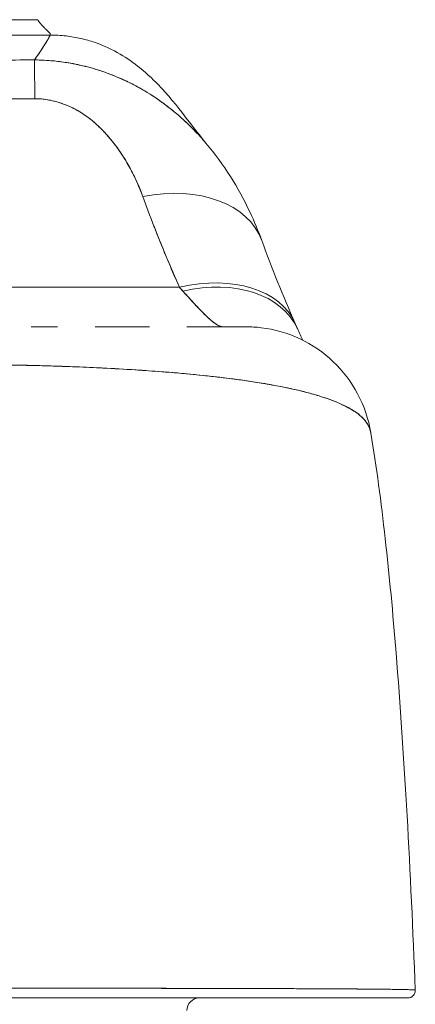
# Model space of a CAD drawing. Header units: inches. Extents: x 10 to 331, y 10 to 212.
# Tile 56 of 145: x 35.38 to 35.995, y 202.32 to 203.851. Entities that reach past the tile are written whole.
import ezdxf

# ---------------------------------------------------------------- set-up
doc = ezdxf.new("R2010")
doc.units = ezdxf.units.IN
doc.header["$LTSCALE"] = 20
doc.header["$MEASUREMENT"] = 0
doc.layers.add('Visible (ANSI)', color=7, linetype='Continuous', lineweight=5)

msp = doc.modelspace()

# ---------------------------------------------------------------- linework, layer by layer
at = {"layer": 'Visible (ANSI)'}
for p, q in [((35.4075, 203.8508), (34.8563, 203.8508)), ((34.8563, 203.8508), (35.4075, 203.8508)), ((35.4272, 203.8269), (34.8366, 203.8269)), ((34.8366, 203.8269), (35.4272, 203.8269)), ((35.5256, 203.6595), (35.5256, 203.6596)), ((35.6283, 203.4348), (34.6355, 203.4348)), ((34.6355, 203.4348), (35.6283, 203.4348))]:
    msp.add_line(p, q, dxfattribs=at)
for centre, radius, start, end in [((35.9835, 202.342), 0.0118, 270, 2.2758), ((35.9835, 202.342), 0.0118, 270, 2.2758), ((35.6595, 202.3105), 0.0197, 90, 180)]:
    msp.add_arc(centre, radius, start, end, dxfattribs=at)
for centre, major_axis, ratio, start_param, end_param in [((35.4032, 203.5924), (-0.0006, 0.1968), 0.002924, 5.472147, 6.180012), ((35.4032, 203.5924), (-0.0006, 0.1968), 0.002924, 5.472147, 6.180012), ((35.4074, 202.8), (0, 1.0507), 0.000017, 5.936175, 5.936176), ((35.5713, 203.4406), (0.1852, 0.0668), 0.666321, 0.000002, 1.334818), ((35.5713, 203.4406), (0.1852, 0.0668), 0.666321, 0.000002, 1.334818), ((35.6283, 203.2992), (0.1801, 0.0795), 0.655934, 6.283185, 7.571964), ((35.6283, 203.2992), (0.1801, 0.0795), 0.655934, 6.283185, 7.571962), ((35.6336, 203.2875), (0.1785, 0.0831), 0.683666, 0.000002, 1.262582), ((35.6336, 203.2875), (0.1785, 0.0831), 0.683666, 0.000002, 1.262582), ((35.6638, 203.639), (-0.0883, 0.2612), 0.477956, 2.291992, 2.3277), ((35.6639, 203.639), (-0.0881, 0.2613), 0.478434, 2.292259, 2.327972), ((35.6964, 203.1767), (0, 0.1968), 0.993149, 6.280664, 6.283187), ((35.6283, 203.2992), (0.1801, 0.0795), 0.655934, 6.248794, 6.248808), ((35.6964, 203.1767), (0, 0.1968), 0.993149, 5.12196, 5.122143), ((35.7302, 203.1767), (0, -0.1969), 0.99821, 1.796772, 1.797268)]:
    msp.add_ellipse(centre, major_axis=major_axis, ratio=ratio, start_param=start_param, end_param=end_param, dxfattribs=at)
for points, knots in [([(35.4075, 203.8508), (35.4075, 203.8508), (35.4078, 203.8503), (35.4084, 203.8495), (35.409, 203.8487), (35.4098, 203.8476), (35.4108, 203.8464), (35.4118, 203.8451), (35.413, 203.8438), (35.4142, 203.8424), (35.4155, 203.841), (35.4168, 203.8396), (35.4181, 203.8383), (35.4194, 203.837), (35.4206, 203.8358), (35.4218, 203.8347), (35.423, 203.8335), (35.424, 203.8325), (35.4249, 203.8316), (35.4258, 203.8307), (35.4265, 203.8299), (35.4269, 203.8292), (35.4273, 203.8284), (35.4274, 203.8277), (35.4272, 203.8269)], [0, 0, 0, 0, 0.125, 0.125, 0.125, 0.25, 0.25, 0.25, 0.375, 0.375, 0.375, 0.5, 0.5, 0.5, 0.625, 0.625, 0.625, 0.75, 0.75, 0.75, 0.875, 0.875, 0.875, 1, 1, 1, 1]), ([(35.4272, 203.8269), (35.4274, 203.8277), (35.4273, 203.8284), (35.4269, 203.8292), (35.4265, 203.8299), (35.4258, 203.8307), (35.4249, 203.8316), (35.424, 203.8325), (35.423, 203.8335), (35.4218, 203.8347), (35.4206, 203.8358), (35.4194, 203.837), (35.4181, 203.8383), (35.4168, 203.8396), (35.4155, 203.841), (35.4142, 203.8424), (35.413, 203.8438), (35.4118, 203.8451), (35.4108, 203.8464), (35.4098, 203.8476), (35.409, 203.8487), (35.4084, 203.8495), (35.4078, 203.8503), (35.4075, 203.8508), (35.4075, 203.8508)], [0, 0, 0, 0, 0.125, 0.125, 0.125, 0.25, 0.25, 0.25, 0.375, 0.375, 0.375, 0.5, 0.5, 0.5, 0.625, 0.625, 0.625, 0.75, 0.75, 0.75, 0.875, 0.875, 0.875, 1, 1, 1, 1]), ([(35.4272, 203.8269), (35.427, 203.8263), (35.4262, 203.8248), (35.4249, 203.8226), (35.4237, 203.8203), (35.4219, 203.8174), (35.4197, 203.8139), (35.4176, 203.8104), (35.415, 203.8063), (35.4121, 203.8019), (35.4092, 203.7975), (35.406, 203.7929), (35.4026, 203.7882)], [0, 0, 0, 0, 0.250198, 0.250198, 0.250198, 0.500396, 0.500396, 0.500396, 0.750593, 0.750593, 0.750593, 1, 1, 1, 1]), ([(35.4026, 203.7882), (35.4049, 203.7914), (35.4072, 203.7946), (35.4093, 203.7977), (35.4118, 203.8014), (35.4142, 203.8051), (35.4163, 203.8084), (35.4184, 203.8117), (35.4202, 203.8147), (35.4218, 203.8173), (35.4234, 203.8199), (35.4246, 203.822), (35.4255, 203.8236), (35.4265, 203.8253), (35.427, 203.8264), (35.4272, 203.8269)], [0, 0, 0, 0, 0.170255, 0.170255, 0.170255, 0.377691, 0.377691, 0.377691, 0.585128, 0.585128, 0.585128, 0.792564, 0.792564, 0.792564, 1, 1, 1, 1]), ([(35.5126, 203.8091), (35.5073, 203.8115), (35.4953, 203.8162), (35.4752, 203.8219), (35.4523, 203.8259), (35.4357, 203.8269), (35.4272, 203.8269)], [0.7436165, 0.7436165, 0.7436165, 0.7436165, 0.8, 0.8666667, 0.9333333, 1, 1, 1, 1]), ([(35.4272, 203.8269), (35.4357, 203.8269), (35.444, 203.8264), (35.4519, 203.8255), (35.4599, 203.8246), (35.4675, 203.8232), (35.4749, 203.8215), (35.4822, 203.8199), (35.4893, 203.8179), (35.4961, 203.8156), (35.5018, 203.8136), (35.5073, 203.8115), (35.5126, 203.8091)], [0, 0, 0, 0, 0.0666667, 0.0666667, 0.0666667, 0.1333333, 0.1333333, 0.1333333, 0.2, 0.2, 0.2, 0.2563835, 0.2563835, 0.2563835, 0.2563835]), ([(35.5126, 203.8091), (35.5262, 203.8032), (35.5379, 203.7964), (35.5586, 203.7826), (35.5676, 203.7755), (35.5878, 203.7578), (35.5973, 203.7478), (35.6222, 203.72), (35.6341, 203.7042), (35.6556, 203.6763), (35.6646, 203.6647), (35.6696, 203.6588)], [0, 0, 0, 0, 0.135976, 0.135976, 0.285033, 0.285033, 0.52889, 0.52889, 1.016125, 1.016125, 1.539619, 1.539619, 1.539619, 1.539619]), ([(35.4026, 203.7882), (35.3767, 203.7881), (35.3508, 203.7881), (35.3247, 203.7881), (35.2991, 203.7881), (35.2734, 203.7881), (35.2474, 203.7881), (35.2398, 203.7881), (35.2321, 203.7882), (35.2245, 203.7882), (35.2066, 203.7882), (35.1885, 203.7882), (35.1704, 203.7882), (35.1448, 203.7882), (35.1191, 203.7882), (35.0934, 203.7882), (35.0758, 203.7882), (35.0582, 203.7882), (35.0408, 203.7882), (35.0326, 203.7882), (35.0245, 203.7881), (35.0164, 203.7881), (34.9904, 203.7881), (34.9647, 203.7881), (34.9391, 203.7881), (34.9131, 203.7881), (34.8871, 203.7881), (34.8612, 203.7882)], [0, 0, 0, 0, 0.146953, 0.146953, 0.146953, 0.291147, 0.291147, 0.291147, 0.333333, 0.333333, 0.333333, 0.431915, 0.431915, 0.431915, 0.570999, 0.570999, 0.570999, 0.666667, 0.666667, 0.666667, 0.711352, 0.711352, 0.711352, 0.854594, 0.854594, 0.854594, 1, 1, 1, 1]), ([(34.8612, 203.7882), (34.9051, 203.788), (34.9492, 203.7881), (34.9933, 203.7881), (35.0395, 203.7881), (35.0857, 203.7882), (35.132, 203.7882), (35.1783, 203.7882), (35.2245, 203.7881), (35.2706, 203.7881), (35.2849, 203.7881), (35.2992, 203.7881), (35.3135, 203.7881), (35.3433, 203.7881), (35.373, 203.7881), (35.4026, 203.7882)], [0, 0, 0, 0, 0.24471, 0.24471, 0.24471, 0.500303, 0.500303, 0.500303, 0.755735, 0.755735, 0.755735, 0.834924, 0.834924, 0.834924, 1, 1, 1, 1]), ([(35.4026, 203.7882), (35.4094, 203.7882), (35.4161, 203.7879), (35.4229, 203.7875), (35.4302, 203.787), (35.4375, 203.7863), (35.4448, 203.7853), (35.4525, 203.7843), (35.4603, 203.783), (35.468, 203.7814), (35.4713, 203.7807), (35.4746, 203.78), (35.4779, 203.7792), (35.4828, 203.778), (35.4878, 203.7767), (35.4928, 203.7753), (35.5015, 203.7728), (35.5103, 203.7699), (35.5189, 203.7666), (35.5281, 203.7632), (35.5373, 203.7593), (35.5463, 203.755), (35.548, 203.7542), (35.5498, 203.7533), (35.5516, 203.7524), (35.5593, 203.7486), (35.5669, 203.7444), (35.5744, 203.74), (35.5841, 203.7342), (35.5936, 203.728), (35.6028, 203.7212), (35.6087, 203.7169), (35.6144, 203.7125), (35.6201, 203.7078), (35.6237, 203.7048), (35.6274, 203.7017), (35.631, 203.6985), (35.6403, 203.6901), (35.6495, 203.6812), (35.6583, 203.6716), (35.6621, 203.6675), (35.6659, 203.6632), (35.6696, 203.6589)], [0, 0, 0, 0, 0.0451309, 0.0451309, 0.0451309, 0.0934261, 0.0934261, 0.0934261, 0.1448843, 0.1448843, 0.1448843, 0.1666667, 0.1666667, 0.1666667, 0.1998145, 0.1998145, 0.1998145, 0.2585241, 0.2585241, 0.2585241, 0.3210109, 0.3210109, 0.3210109, 0.3333333, 0.3333333, 0.3333333, 0.3871157, 0.3871157, 0.3871157, 0.4564187, 0.4564187, 0.4564187, 0.5, 0.5, 0.5, 0.5282562, 0.5282562, 0.5282562, 0.6021654, 0.6021654, 0.6021654, 0.6341223, 0.6341223, 0.6341223, 0.6341223]), ([(35.6696, 203.6588), (35.6685, 203.6601), (35.6675, 203.6613), (35.6664, 203.6626), (35.6654, 203.6637), (35.6644, 203.6649), (35.6634, 203.666), (35.6552, 203.6752), (35.6467, 203.6839), (35.638, 203.692), (35.632, 203.6976), (35.6259, 203.703), (35.6197, 203.7081), (35.6169, 203.7105), (35.614, 203.7128), (35.611, 203.715), (35.6018, 203.7222), (35.5924, 203.7288), (35.5828, 203.7348), (35.5732, 203.7409), (35.5634, 203.7464), (35.5535, 203.7515), (35.5527, 203.7518), (35.552, 203.7522), (35.5512, 203.7526), (35.5421, 203.7571), (35.5329, 203.7612), (35.5235, 203.7649), (35.5186, 203.7668), (35.5136, 203.7686), (35.5086, 203.7703), (35.5035, 203.7721), (35.4984, 203.7737), (35.4932, 203.7752), (35.488, 203.7767), (35.4828, 203.778), (35.4776, 203.7793), (35.4727, 203.7804), (35.4678, 203.7815), (35.4628, 203.7824), (35.4527, 203.7843), (35.4426, 203.7858), (35.4325, 203.7867), (35.4225, 203.7877), (35.4126, 203.7882), (35.4026, 203.7882)], [0.3651143, 0.3651143, 0.3651143, 0.3651143, 0.3742426, 0.3742426, 0.3742426, 0.3828534, 0.3828534, 0.3828534, 0.4522165, 0.4522165, 0.4522165, 0.5, 0.5, 0.5, 0.5220636, 0.5220636, 0.5220636, 0.5918842, 0.5918842, 0.5918842, 0.6613555, 0.6613555, 0.6613555, 0.6666667, 0.6666667, 0.6666667, 0.7302356, 0.7302356, 0.7302356, 0.7640633, 0.7640633, 0.7640633, 0.7985194, 0.7985194, 0.7985194, 0.8333333, 0.8333333, 0.8333333, 0.8662447, 0.8662447, 0.8662447, 0.9333972, 0.9333972, 0.9333972, 1, 1, 1, 1]), ([(35.4032, 203.7279), (35.3434, 203.7279), (35.2835, 203.7279), (35.2229, 203.7279), (35.1624, 203.7279), (35.1011, 203.7279), (35.0406, 203.7279), (34.9801, 203.7279), (34.9202, 203.7279), (34.8606, 203.7279)], [0, 0, 0, 0, 0.333333, 0.333333, 0.333333, 0.666667, 0.666667, 0.666667, 1, 1, 1, 1]), ([(35.5713, 203.5761), (35.5662, 203.5898), (35.5606, 203.6025), (35.5544, 203.6144), (35.5482, 203.6264), (35.5415, 203.6374), (35.5344, 203.6476), (35.5272, 203.6579), (35.5197, 203.6673), (35.5117, 203.6758), (35.5037, 203.6844), (35.4952, 203.692), (35.4864, 203.6986), (35.4775, 203.7052), (35.4683, 203.7108), (35.4589, 203.7152), (35.4494, 203.7196), (35.4397, 203.7228), (35.4304, 203.7249), (35.421, 203.7271), (35.412, 203.7281), (35.4032, 203.7279)], [0, 0, 0, 0, 0.142857, 0.142857, 0.142857, 0.285714, 0.285714, 0.285714, 0.428571, 0.428571, 0.428571, 0.571429, 0.571429, 0.571429, 0.714286, 0.714286, 0.714286, 0.857143, 0.857143, 0.857143, 1, 1, 1, 1]), ([(35.5713, 203.5761), (35.5689, 203.5827), (35.5663, 203.5893), (35.5633, 203.5959), (35.56, 203.6034), (35.5564, 203.6108), (35.5524, 203.6182), (35.5485, 203.6255), (35.5443, 203.6326), (35.5398, 203.6396), (35.5357, 203.6459), (35.5314, 203.652), (35.5268, 203.658), (35.5227, 203.6633), (35.5185, 203.6684), (35.514, 203.6734), (35.5123, 203.6752), (35.5105, 203.6771), (35.5088, 203.6789), (35.5063, 203.6814), (35.5038, 203.6839), (35.5012, 203.6862), (35.4972, 203.69), (35.493, 203.6936), (35.4886, 203.697), (35.4846, 203.7001), (35.4804, 203.703), (35.4761, 203.7058), (35.4721, 203.7083), (35.468, 203.7106), (35.4638, 203.7128), (35.4628, 203.7133), (35.4618, 203.7138), (35.4607, 203.7143), (35.4578, 203.7157), (35.455, 203.717), (35.452, 203.7181), (35.4483, 203.7196), (35.4446, 203.721), (35.4408, 203.7221), (35.4373, 203.7232), (35.4338, 203.7242), (35.4302, 203.7249), (35.4269, 203.7257), (35.4236, 203.7263), (35.4203, 203.7267), (35.4173, 203.7272), (35.4143, 203.7275), (35.4113, 203.7277), (35.4086, 203.7279), (35.4059, 203.728), (35.4032, 203.7279)], [0, 0, 0, 0, 0.090139, 0.090139, 0.090139, 0.192543, 0.192543, 0.192543, 0.294178, 0.294178, 0.294178, 0.386219, 0.386219, 0.386219, 0.468683, 0.468683, 0.468683, 0.5, 0.5, 0.5, 0.543483, 0.543483, 0.543483, 0.612641, 0.612641, 0.612641, 0.676614, 0.676614, 0.676614, 0.73542, 0.73542, 0.73542, 0.75, 0.75, 0.75, 0.789344, 0.789344, 0.789344, 0.838902, 0.838902, 0.838902, 0.884415, 0.884415, 0.884415, 0.926226, 0.926226, 0.926226, 0.964707, 0.964707, 0.964707, 1, 1, 1, 1]), ([(35.6696, 203.6589), (35.6977, 203.6256), (35.7201, 203.5894), (35.7447, 203.5375), (35.751, 203.5226), (35.7565, 203.5074)], [0, 0, 0, 0, 0.3569036, 0.3569036, 0.4962641, 0.4962641, 0.4962641, 0.4962641]), ([(35.6283, 203.4348), (35.6225, 203.4477), (35.617, 203.4606), (35.6116, 203.4734), (35.6103, 203.4765), (35.609, 203.4796), (35.6077, 203.4826), (35.6019, 203.4964), (35.5964, 203.5101), (35.591, 203.5237), (35.5902, 203.5257), (35.5895, 203.5278), (35.5887, 203.5298), (35.5826, 203.5453), (35.5768, 203.5608), (35.5713, 203.5761)], [0, 0, 0, 0, 0.268639, 0.268639, 0.268639, 0.333333, 0.333333, 0.333333, 0.623788, 0.623788, 0.623788, 0.666667, 0.666667, 0.666667, 1, 1, 1, 1]), ([(35.6283, 203.4348), (35.6211, 203.4509), (35.6143, 203.4668), (35.6077, 203.4827), (35.6011, 203.4985), (35.5947, 203.5142), (35.5887, 203.5298), (35.5826, 203.5454), (35.5768, 203.5608), (35.5713, 203.5761)], [0, 0, 0, 0, 0.333333, 0.333333, 0.333333, 0.666667, 0.666667, 0.666667, 1, 1, 1, 1]), ([(35.6964, 203.3735), (35.6956, 203.3735), (35.6948, 203.3736), (35.6939, 203.3738), (35.6918, 203.3742), (35.6895, 203.3752), (35.6869, 203.3766), (35.6847, 203.3779), (35.6822, 203.3796), (35.6796, 203.3817), (35.6773, 203.3835), (35.6749, 203.3856), (35.6724, 203.388), (35.6701, 203.3901), (35.6677, 203.3924), (35.6653, 203.3949), (35.6631, 203.3971), (35.6608, 203.3995), (35.6584, 203.402), (35.6563, 203.4043), (35.6541, 203.4067), (35.6518, 203.4091), (35.6497, 203.4114), (35.6476, 203.4137), (35.6454, 203.4161), (35.6434, 203.4183), (35.6413, 203.4206), (35.6391, 203.423), (35.6373, 203.4249), (35.6355, 203.4269), (35.6336, 203.4289)], [0, 0, 0, 0, 0.063513, 0.063513, 0.063513, 0.222312, 0.222312, 0.222312, 0.363, 0.363, 0.363, 0.4873, 0.4873, 0.4873, 0.597282, 0.597282, 0.597282, 0.695064, 0.695064, 0.695064, 0.782876, 0.782876, 0.782876, 0.863021, 0.863021, 0.863021, 0.937815, 0.937815, 0.937815, 1, 1, 1, 1]), ([(35.6964, 203.3735), (35.6925, 203.3735), (35.6876, 203.3757), (35.6818, 203.38), (35.676, 203.3843), (35.6692, 203.3908), (35.6612, 203.3991), (35.6532, 203.4074), (35.644, 203.4174), (35.6336, 203.4289)], [0, 0, 0, 0, 0.333333, 0.333333, 0.333333, 0.666667, 0.666667, 0.666667, 1, 1, 1, 1]), ([(35.3978, 203.3735), (35.4038, 203.3735), (35.4097, 203.3735), (35.4234, 203.3735), (35.4311, 203.3735), (35.4387, 203.3735)], [0.23746, 0.23746, 0.23746, 0.23746, 0.2845823, 0.2845823, 0.3474231, 0.3474231, 0.3474231, 0.3474231]), ([(35.4973, 203.3735), (35.5078, 203.3735), (35.5181, 203.3735), (35.5283, 203.3735), (35.5468, 203.3735), (35.5647, 203.3735), (35.5818, 203.3735)], [0.3206778, 0.3206778, 0.3206778, 0.3206778, 0.375, 0.375, 0.375, 0.4736422, 0.4736422, 0.4736422, 0.4736422]), ([(35.4973, 203.3735), (35.5055, 203.3735), (35.5134, 203.3735), (35.5212, 203.3735), (35.5345, 203.3735), (35.5472, 203.3735), (35.5593, 203.3735), (35.567, 203.3735), (35.5745, 203.3735), (35.5818, 203.3735)], [0.25, 0.25, 0.25, 0.25, 0.2854265, 0.2854265, 0.2854265, 0.3457096, 0.3457096, 0.3457096, 0.3843223, 0.3843223, 0.3843223, 0.3843223]), ([(35.6397, 203.3735), (35.6444, 203.3735), (35.649, 203.3735), (35.6535, 203.3735), (35.6709, 203.3735), (35.6863, 203.3735), (35.6987, 203.3735), (35.7112, 203.3735), (35.7207, 203.3735), (35.7261, 203.3735), (35.7297, 203.3735), (35.7308, 203.3735), (35.7315, 203.3735)], [0.5931405, 0.5931405, 0.5931405, 0.5931405, 0.625, 0.625, 0.625, 0.75, 0.75, 0.75, 0.875, 0.875, 0.875, 0.9586542, 0.9586542, 0.9586542, 0.9586542]), ([(35.6397, 203.3735), (35.6487, 203.3735), (35.657, 203.3735), (35.6646, 203.3735), (35.6731, 203.3735), (35.6807, 203.3735), (35.6875, 203.3735), (35.6937, 203.3735), (35.6992, 203.3735), (35.704, 203.3735), (35.7084, 203.3735), (35.7122, 203.3735), (35.7155, 203.3735), (35.7155, 203.3735), (35.7156, 203.3735), (35.7156, 203.3735), (35.7186, 203.3735), (35.7211, 203.3735), (35.7233, 203.3735), (35.7252, 203.3735), (35.7269, 203.3735), (35.7281, 203.3735), (35.7293, 203.3735), (35.7302, 203.3735), (35.7308, 203.3735), (35.7313, 203.3735), (35.7317, 203.3735), (35.7317, 203.3735), (35.7318, 203.3735), (35.7318, 203.3735), (35.7318, 203.3735)], [0.5, 0.5, 0.5, 0.5, 0.5616244, 0.5616244, 0.5616244, 0.6303809, 0.6303809, 0.6303809, 0.6927574, 0.6927574, 0.6927574, 0.7493807, 0.7493807, 0.7493807, 0.75, 0.75, 0.75, 0.8009688, 0.8009688, 0.8009688, 0.8481994, 0.8481994, 0.8481994, 0.8914857, 0.8914857, 0.8914857, 0.9311058, 0.9311058, 0.9311058, 0.94069, 0.94069, 0.94069, 0.94069]), ([(35.7318, 203.3735), (35.7397, 203.3735), (35.7477, 203.373), (35.7764, 203.3695), (35.797, 203.3636), (35.8348, 203.3457), (35.8525, 203.3336), (35.8827, 203.3048), (35.8957, 203.2877), (35.9155, 203.2505), (35.9225, 203.2298), (35.926, 203.2088)], [0, 0, 0, 0, 0.0606795, 0.0606795, 0.2199974, 0.2199974, 0.3793193, 0.3793193, 0.5385339, 0.5385339, 0.7007379, 0.7007379, 0.7007379, 0.7007379]), ([(35.305, 203.3147), (35.3175, 203.3146), (35.3315, 203.3145), (35.3462, 203.3143), (35.3585, 203.3142), (35.3714, 203.314), (35.3843, 203.3137), (35.3883, 203.3136), (35.3923, 203.3135), (35.3963, 203.3134), (35.4149, 203.313), (35.4339, 203.3124), (35.4533, 203.3117), (35.4597, 203.3115), (35.466, 203.3113), (35.4725, 203.311), (35.4865, 203.3104), (35.5008, 203.3098), (35.5153, 203.309), (35.5324, 203.3082), (35.5498, 203.3071), (35.5674, 203.306), (35.5716, 203.3057), (35.5757, 203.3054), (35.5799, 203.3051), (35.6014, 203.3036), (35.6231, 203.3019), (35.6444, 203.2999), (35.6514, 203.2992), (35.6583, 203.2985), (35.6651, 203.2978), (35.6791, 203.2963), (35.6929, 203.2948), (35.7063, 203.2931), (35.7141, 203.2921), (35.7218, 203.291), (35.7293, 203.29), (35.7382, 203.2887), (35.7469, 203.2874), (35.7553, 203.286), (35.7579, 203.2856), (35.7605, 203.2852), (35.7631, 203.2847), (35.7807, 203.2817), (35.7973, 203.2784), (35.8127, 203.2748), (35.8191, 203.2733), (35.8253, 203.2717), (35.8312, 203.2701), (35.8391, 203.268), (35.8466, 203.2657), (35.8537, 203.2634), (35.8654, 203.2595), (35.876, 203.2552), (35.8852, 203.2507), (35.8861, 203.2503), (35.887, 203.2499), (35.8879, 203.2494), (35.8916, 203.2475), (35.895, 203.2456), (35.8982, 203.2436), (35.9015, 203.2416), (35.9045, 203.2395), (35.9072, 203.2374), (35.9127, 203.233), (35.917, 203.2283), (35.9201, 203.2235), (35.9202, 203.2233), (35.9203, 203.2232), (35.9203, 203.2231), (35.9234, 203.2183), (35.9252, 203.2134), (35.926, 203.2086), (35.926, 203.2085), (35.926, 203.2084), (35.9261, 203.2083)], [0, 0, 0, 0, 0.060624, 0.060624, 0.060624, 0.1111111, 0.1111111, 0.1111111, 0.1265869, 0.1265869, 0.1265869, 0.1987914, 0.1987914, 0.1987914, 0.2222222, 0.2222222, 0.2222222, 0.273294, 0.273294, 0.273294, 0.3333333, 0.3333333, 0.3333333, 0.3474368, 0.3474368, 0.3474368, 0.4205222, 0.4205222, 0.4205222, 0.4444444, 0.4444444, 0.4444444, 0.4933991, 0.4933991, 0.4933991, 0.5219496, 0.5219496, 0.5219496, 0.5555556, 0.5555556, 0.5555556, 0.5658861, 0.5658861, 0.5658861, 0.6371166, 0.6371166, 0.6371166, 0.6666667, 0.6666667, 0.6666667, 0.7059933, 0.7059933, 0.7059933, 0.7713333, 0.7713333, 0.7713333, 0.7777778, 0.7777778, 0.7777778, 0.804681, 0.804681, 0.804681, 0.8323648, 0.8323648, 0.8323648, 0.8888889, 0.8888889, 0.8888889, 0.8902659, 0.8902659, 0.8902659, 0.9461063, 0.9461063, 0.9461063, 0.9472693, 0.9472693, 0.9472693, 0.9472693]), ([(35.926, 203.2088), (35.9259, 203.2094), (35.9258, 203.2099), (35.9257, 203.2104), (35.9251, 203.2132), (35.9242, 203.2159), (35.9229, 203.2185), (35.9219, 203.2206), (35.9207, 203.2227), (35.9193, 203.2247), (35.9187, 203.2255), (35.9182, 203.2262), (35.9176, 203.227), (35.9152, 203.23), (35.9123, 203.2329), (35.909, 203.2357), (35.9053, 203.2389), (35.9011, 203.2419), (35.8963, 203.2447), (35.894, 203.2461), (35.8916, 203.2474), (35.8891, 203.2487), (35.8857, 203.2506), (35.882, 203.2524), (35.878, 203.2541), (35.8704, 203.2575), (35.8619, 203.2607), (35.8528, 203.2637), (35.8482, 203.2652), (35.8434, 203.2667), (35.8384, 203.2681), (35.832, 203.27), (35.8254, 203.2717), (35.8185, 203.2734), (35.8044, 203.2769), (35.7893, 203.28), (35.7733, 203.2829), (35.7725, 203.2831), (35.7718, 203.2832), (35.771, 203.2833), (35.755, 203.2862), (35.7381, 203.2888), (35.7205, 203.2912), (35.7108, 203.2925), (35.7009, 203.2938), (35.6907, 203.295), (35.6825, 203.2959), (35.6741, 203.2969), (35.6656, 203.2977), (35.648, 203.2996), (35.6298, 203.3013), (35.6113, 203.3028), (35.6079, 203.303), (35.6045, 203.3033), (35.601, 203.3036), (35.5872, 203.3046), (35.5731, 203.3056), (35.5589, 203.3065), (35.5425, 203.3076), (35.5258, 203.3085), (35.509, 203.3094), (35.5077, 203.3094), (35.5064, 203.3095), (35.5052, 203.3096), (35.4908, 203.3102), (35.4763, 203.3109), (35.4617, 203.3114), (35.4471, 203.312), (35.4324, 203.3125), (35.4176, 203.3129), (35.4136, 203.313), (35.4097, 203.3131), (35.4058, 203.3132), (35.3961, 203.3135), (35.3865, 203.3137), (35.3768, 203.3139), (35.3642, 203.3141), (35.3517, 203.3143), (35.3392, 203.3144), (35.3277, 203.3146), (35.3163, 203.3147), (35.305, 203.3147)], [0.0479989, 0.0479989, 0.0479989, 0.0479989, 0.0540743, 0.0540743, 0.0540743, 0.0856527, 0.0856527, 0.0856527, 0.1111111, 0.1111111, 0.1111111, 0.1205644, 0.1205644, 0.1205644, 0.1591176, 0.1591176, 0.1591176, 0.202025, 0.202025, 0.202025, 0.2222222, 0.2222222, 0.2222222, 0.25045, 0.25045, 0.25045, 0.305586, 0.305586, 0.305586, 0.3333333, 0.3333333, 0.3333333, 0.3688988, 0.3688988, 0.3688988, 0.4411046, 0.4411046, 0.4411046, 0.4444444, 0.4444444, 0.4444444, 0.5160884, 0.5160884, 0.5160884, 0.5555556, 0.5555556, 0.5555556, 0.5876754, 0.5876754, 0.5876754, 0.6544159, 0.6544159, 0.6544159, 0.6666667, 0.6666667, 0.6666667, 0.7161429, 0.7161429, 0.7161429, 0.7734695, 0.7734695, 0.7734695, 0.7777778, 0.7777778, 0.7777778, 0.8266877, 0.8266877, 0.8266877, 0.8758248, 0.8758248, 0.8758248, 0.8888889, 0.8888889, 0.8888889, 0.9207769, 0.9207769, 0.9207769, 0.9621735, 0.9621735, 0.9621735, 1, 1, 1, 1]), ([(35.9261, 203.2083), (35.9434, 203.1035), (35.9554, 202.9894), (35.9785, 202.7055), (35.9879, 202.5275), (35.9953, 202.3425)], [0, 0, 0, 0, 1.137397, 1.137397, 2.631287, 2.631287, 2.631287, 2.631287]), ([(35.29, 202.3455), (35.2919, 202.3455), (35.2938, 202.3455), (35.2957, 202.3455), (35.2979, 202.3455), (35.3001, 202.3455), (35.3023, 202.3455), (35.3047, 202.3455), (35.3072, 202.3455), (35.3096, 202.3455), (35.3123, 202.3455), (35.3149, 202.3455), (35.3176, 202.3455), (35.3204, 202.3455), (35.3232, 202.3455), (35.326, 202.3455), (35.329, 202.3455), (35.332, 202.3455), (35.335, 202.3455), (35.3382, 202.3455), (35.3414, 202.3455), (35.3446, 202.3455), (35.3481, 202.3455), (35.3516, 202.3455), (35.3551, 202.3455), (35.359, 202.3455), (35.3629, 202.3455), (35.3668, 202.3455), (35.3712, 202.3454), (35.3756, 202.3454), (35.38, 202.3454), (35.385, 202.3454), (35.39, 202.3454), (35.395, 202.3454), (35.4007, 202.3454), (35.4064, 202.3454), (35.4121, 202.3454), (35.4171, 202.3454), (35.4221, 202.3454), (35.427, 202.3454), (35.4284, 202.3454), (35.4298, 202.3454), (35.4312, 202.3454), (35.4381, 202.3454), (35.4449, 202.3454), (35.4518, 202.3454), (35.4592, 202.3454), (35.4667, 202.3454), (35.474, 202.3454), (35.482, 202.3454), (35.49, 202.3454), (35.4978, 202.3454), (35.5064, 202.3454), (35.5149, 202.3453), (35.5234, 202.3453), (35.5326, 202.3453), (35.5417, 202.3453), (35.5508, 202.3453), (35.5535, 202.3453), (35.5562, 202.3453), (35.559, 202.3453), (35.5661, 202.3453), (35.5732, 202.3453), (35.5802, 202.3453), (35.5909, 202.3452), (35.6015, 202.3452), (35.6119, 202.3452), (35.6233, 202.3452), (35.6346, 202.3452), (35.6458, 202.3452), (35.6577, 202.3451), (35.6693, 202.3451), (35.6808, 202.3451), (35.6811, 202.3451), (35.6815, 202.3451), (35.6818, 202.3451), (35.6947, 202.345), (35.7073, 202.345), (35.7196, 202.345), (35.7331, 202.3449), (35.7462, 202.3449), (35.7589, 202.3449), (35.7688, 202.3448), (35.7784, 202.3448), (35.7878, 202.3448), (35.7918, 202.3448), (35.7957, 202.3448), (35.7996, 202.3447), (35.8141, 202.3447), (35.8279, 202.3446), (35.841, 202.3446), (35.8532, 202.3445), (35.8648, 202.3444), (35.8757, 202.3444), (35.8774, 202.3444), (35.879, 202.3444), (35.8805, 202.3444), (35.8921, 202.3443), (35.9028, 202.3442), (35.9128, 202.3441), (35.9216, 202.3441), (35.9298, 202.344), (35.9373, 202.3439), (35.9387, 202.3439), (35.94, 202.3439), (35.9413, 202.3439), (35.9464, 202.3438), (35.9512, 202.3438), (35.9556, 202.3437), (35.9606, 202.3436), (35.9651, 202.3436), (35.9692, 202.3435), (35.9728, 202.3434), (35.9761, 202.3434), (35.979, 202.3433), (35.9799, 202.3433), (35.9808, 202.3433), (35.9817, 202.3432), (35.9832, 202.3432), (35.9846, 202.3432), (35.9859, 202.3431), (35.9877, 202.3431), (35.9893, 202.343), (35.9905, 202.343), (35.9917, 202.3429), (35.9927, 202.3429), (35.9934, 202.3428), (35.9941, 202.3427), (35.9946, 202.3427), (35.9949, 202.3426), (35.9952, 202.3426), (35.9953, 202.3426), (35.9953, 202.3425)], [0, 0, 0, 0, 0.005154, 0.005154, 0.005154, 0.011125, 0.011125, 0.011125, 0.01776, 0.01776, 0.01776, 0.024968, 0.024968, 0.024968, 0.032665, 0.032665, 0.032665, 0.040791, 0.040791, 0.040791, 0.049493, 0.049493, 0.049493, 0.059043, 0.059043, 0.059043, 0.069717, 0.069717, 0.069717, 0.08179, 0.08179, 0.08179, 0.095542, 0.095542, 0.095542, 0.111257, 0.111257, 0.111257, 0.125, 0.125, 0.125, 0.128815, 0.128815, 0.128815, 0.14795, 0.14795, 0.14795, 0.168736, 0.168736, 0.168736, 0.191175, 0.191175, 0.191175, 0.215514, 0.215514, 0.215514, 0.242018, 0.242018, 0.242018, 0.25, 0.25, 0.25, 0.270974, 0.270974, 0.270974, 0.302738, 0.302738, 0.302738, 0.337689, 0.337689, 0.337689, 0.375, 0.375, 0.375, 0.376125, 0.376125, 0.376125, 0.418166, 0.418166, 0.418166, 0.464234, 0.464234, 0.464234, 0.5, 0.5, 0.5, 0.515243, 0.515243, 0.515243, 0.571952, 0.571952, 0.571952, 0.625, 0.625, 0.625, 0.632854, 0.632854, 0.632854, 0.689973, 0.689973, 0.689973, 0.740919, 0.740919, 0.740919, 0.75, 0.75, 0.75, 0.78617, 0.78617, 0.78617, 0.826664, 0.826664, 0.826664, 0.863094, 0.863094, 0.863094, 0.875, 0.875, 0.875, 0.89603, 0.89603, 0.89603, 0.925948, 0.925948, 0.925948, 0.953112, 0.953112, 0.953112, 0.977764, 0.977764, 0.977764, 1, 1, 1, 1]), ([(35.9953, 202.3425), (35.9953, 202.3426), (35.9945, 202.3427), (35.9925, 202.3428), (35.991, 202.3429), (35.9889, 202.343), (35.986, 202.3431), (35.985, 202.3432), (35.9839, 202.3432), (35.9827, 202.3432), (35.9779, 202.3434), (35.9717, 202.3435), (35.964, 202.3436), (35.9609, 202.3436), (35.9575, 202.3437), (35.9538, 202.3437), (35.9482, 202.3438), (35.9421, 202.3439), (35.9354, 202.3439), (35.9247, 202.344), (35.9126, 202.3441), (35.8992, 202.3442), (35.8983, 202.3442), (35.8973, 202.3442), (35.8964, 202.3443), (35.8815, 202.3444), (35.8649, 202.3445), (35.8472, 202.3445), (35.8398, 202.3446), (35.8321, 202.3446), (35.8243, 202.3446), (35.8129, 202.3447), (35.8011, 202.3447), (35.7891, 202.3448), (35.7723, 202.3448), (35.7552, 202.3449), (35.7382, 202.3449), (35.7334, 202.3449), (35.7287, 202.345), (35.7239, 202.345), (35.7004, 202.345), (35.6771, 202.3451), (35.654, 202.3451), (35.6531, 202.3451), (35.6523, 202.3451), (35.6514, 202.3451), (35.6279, 202.3452), (35.6048, 202.3452), (35.5822, 202.3453), (35.5773, 202.3453), (35.5725, 202.3453), (35.5676, 202.3453), (35.5484, 202.3453), (35.5297, 202.3453), (35.5114, 202.3453), (35.5038, 202.3454), (35.4963, 202.3454), (35.4888, 202.3454), (35.4736, 202.3454), (35.4588, 202.3454), (35.4444, 202.3454), (35.4347, 202.3454), (35.4252, 202.3454), (35.4159, 202.3454), (35.4049, 202.3454), (35.3942, 202.3454), (35.3837, 202.3454), (35.372, 202.3454), (35.3607, 202.3455), (35.3495, 202.3455), (35.3434, 202.3455), (35.3375, 202.3455), (35.3316, 202.3455), (35.3167, 202.3455), (35.3025, 202.3455), (35.29, 202.3455)], [0, 0, 0, 0, 0.051762, 0.051762, 0.051762, 0.090909, 0.090909, 0.090909, 0.104756, 0.104756, 0.104756, 0.15926, 0.15926, 0.15926, 0.181818, 0.181818, 0.181818, 0.216639, 0.216639, 0.216639, 0.272727, 0.272727, 0.272727, 0.27663, 0.27663, 0.27663, 0.337872, 0.337872, 0.337872, 0.363636, 0.363636, 0.363636, 0.401523, 0.401523, 0.401523, 0.454545, 0.454545, 0.454545, 0.469339, 0.469339, 0.469339, 0.542657, 0.542657, 0.542657, 0.545455, 0.545455, 0.545455, 0.62016, 0.62016, 0.62016, 0.636364, 0.636364, 0.636364, 0.700569, 0.700569, 0.700569, 0.727273, 0.727273, 0.727273, 0.781747, 0.781747, 0.781747, 0.818182, 0.818182, 0.818182, 0.861421, 0.861421, 0.861421, 0.909091, 0.909091, 0.909091, 0.93478, 0.93478, 0.93478, 1, 1, 1, 1]), ([(35.29, 202.3302), (35.3358, 202.3302), (35.3806, 202.3302), (35.4247, 202.3302), (35.4689, 202.3302), (35.5126, 202.3302), (35.5545, 202.3302), (35.5963, 202.3302), (35.6365, 202.3302), (35.6742, 202.3302), (35.712, 202.3302), (35.7473, 202.3302), (35.7794, 202.3302), (35.8116, 202.3302), (35.8406, 202.3302), (35.8659, 202.3302), (35.8912, 202.3302), (35.9129, 202.3302), (35.9304, 202.3302), (35.9479, 202.3302), (35.9612, 202.3302), (35.9701, 202.3302), (35.979, 202.3302), (35.9834, 202.3302), (35.9835, 202.3302)], [0, 0, 0, 0, 0.125, 0.125, 0.125, 0.25, 0.25, 0.25, 0.375, 0.375, 0.375, 0.5, 0.5, 0.5, 0.625, 0.625, 0.625, 0.75, 0.75, 0.75, 0.875, 0.875, 0.875, 1, 1, 1, 1]), ([(35.9835, 202.3302), (35.9835, 202.3302), (35.9834, 202.3302), (35.9831, 202.3302), (35.9828, 202.3302), (35.9823, 202.3302), (35.9816, 202.3302), (35.9809, 202.3302), (35.98, 202.3302), (35.9788, 202.3302), (35.9776, 202.3302), (35.9761, 202.3302), (35.9743, 202.3302), (35.9724, 202.3302), (35.9701, 202.3302), (35.9675, 202.3302), (35.9647, 202.3302), (35.9615, 202.3302), (35.9579, 202.3302), (35.9539, 202.3302), (35.9495, 202.3302), (35.9446, 202.3302), (35.9405, 202.3302), (35.9361, 202.3302), (35.9314, 202.3302), (35.9298, 202.3302), (35.9282, 202.3302), (35.9266, 202.3302), (35.9192, 202.3302), (35.9112, 202.3302), (35.9025, 202.3302), (35.8927, 202.3302), (35.8822, 202.3302), (35.8708, 202.3302), (35.8587, 202.3302), (35.8457, 202.3302), (35.8319, 202.3302), (35.8191, 202.3302), (35.8055, 202.3302), (35.7913, 202.3302), (35.7881, 202.3302), (35.785, 202.3302), (35.7818, 202.3302), (35.7719, 202.3302), (35.7617, 202.3302), (35.7513, 202.3302), (35.7388, 202.3302), (35.7259, 202.3302), (35.7126, 202.3302), (35.7006, 202.3302), (35.6881, 202.3302), (35.6755, 202.3302), (35.6639, 202.3302), (35.652, 202.3302), (35.64, 202.3302), (35.6291, 202.3302), (35.6179, 202.3302), (35.6067, 202.3302), (35.5964, 202.3302), (35.586, 202.3302), (35.5755, 202.3302), (35.5693, 202.3302), (35.5629, 202.3302), (35.5566, 202.3302), (35.5532, 202.3302), (35.5499, 202.3302), (35.5466, 202.3302), (35.5376, 202.3302), (35.5287, 202.3302), (35.5196, 202.3302), (35.5113, 202.3302), (35.5029, 202.3302), (35.4945, 202.3302), (35.4867, 202.3302), (35.4789, 202.3302), (35.4711, 202.3302), (35.4638, 202.3302), (35.4565, 202.3302), (35.4492, 202.3302), (35.4424, 202.3302), (35.4357, 202.3302), (35.4289, 202.3302), (35.4227, 202.3302), (35.4164, 202.3302), (35.4102, 202.3302), (35.4046, 202.3302), (35.3989, 202.3302), (35.3933, 202.3302), (35.3884, 202.3302), (35.3835, 202.3302), (35.3785, 202.3302), (35.3742, 202.3302), (35.3699, 202.3302), (35.3655, 202.3302), (35.3617, 202.3302), (35.3578, 202.3302), (35.354, 202.3302), (35.3506, 202.3302), (35.3471, 202.3302), (35.3437, 202.3302), (35.3405, 202.3302), (35.3374, 202.3302), (35.3343, 202.3302), (35.3313, 202.3302), (35.3284, 202.3302), (35.3255, 202.3302), (35.3227, 202.3302), (35.3199, 202.3302), (35.3171, 202.3302), (35.3145, 202.3302), (35.3119, 202.3302), (35.3093, 202.3302), (35.3069, 202.3302), (35.3045, 202.3302), (35.3021, 202.3302), (35.2999, 202.3302), (35.2978, 202.3302), (35.2956, 202.3302), (35.2938, 202.3302), (35.2919, 202.3302), (35.29, 202.3302)], [0, 0, 0, 0, 0.02245, 0.02245, 0.02245, 0.047334, 0.047334, 0.047334, 0.074749, 0.074749, 0.074749, 0.10494, 0.10494, 0.10494, 0.138177, 0.138177, 0.138177, 0.174941, 0.174941, 0.174941, 0.215785, 0.215785, 0.215785, 0.25, 0.25, 0.25, 0.261359, 0.261359, 0.261359, 0.312557, 0.312557, 0.312557, 0.36984, 0.36984, 0.36984, 0.430819, 0.430819, 0.430819, 0.48753, 0.48753, 0.48753, 0.5, 0.5, 0.5, 0.538486, 0.538486, 0.538486, 0.584458, 0.584458, 0.584458, 0.626373, 0.626373, 0.626373, 0.664667, 0.664667, 0.664667, 0.699465, 0.699465, 0.699465, 0.731072, 0.731072, 0.731072, 0.75, 0.75, 0.75, 0.759869, 0.759869, 0.759869, 0.78621, 0.78621, 0.78621, 0.810385, 0.810385, 0.810385, 0.832663, 0.832663, 0.832663, 0.853294, 0.853294, 0.853294, 0.872282, 0.872282, 0.872282, 0.889703, 0.889703, 0.889703, 0.905292, 0.905292, 0.905292, 0.91893, 0.91893, 0.91893, 0.930901, 0.930901, 0.930901, 0.941484, 0.941484, 0.941484, 0.950952, 0.950952, 0.950952, 0.959577, 0.959577, 0.959577, 0.967632, 0.967632, 0.967632, 0.975259, 0.975259, 0.975259, 0.982403, 0.982403, 0.982403, 0.988977, 0.988977, 0.988977, 0.994894, 0.994894, 0.994894, 1, 1, 1, 1])]:
    msp.add_open_spline(points, degree=3, knots=knots, dxfattribs=at)
for points in [[(35.7565, 203.5074), (35.772, 203.4644), (35.7893, 203.4219), (35.8083, 203.3788)], [(35.7875, 203.4077), (35.7875, 203.4077), (35.7875, 203.4077), (35.7875, 203.4077)], [(35.8083, 203.3788), (35.8096, 203.3759), (35.8108, 203.3732), (35.8121, 203.3706)], [(35.5256, 203.3735), (35.5256, 203.3735), (35.5256, 203.3735), (35.5256, 203.3735)], [(35.8121, 203.3706), (35.815, 203.3643), (35.8178, 203.3582), (35.8204, 203.3524)], [(35.5256, 203.3085), (35.5256, 203.3085), (35.5256, 203.3085), (35.5256, 203.3085)], [(35.8509, 203.2643), (35.8509, 203.2643), (35.8509, 203.2643), (35.851, 203.2643)], [(35.8509, 203.2643), (35.8509, 203.2643), (35.8509, 203.2643), (35.8509, 203.2643)], [(35.9953, 202.3425), (35.9953, 202.3425), (35.9953, 202.3425), (35.9953, 202.3425)], [(35.9953, 202.3425), (35.9953, 202.3425), (35.9953, 202.3425), (35.9953, 202.3425)]]:
    msp.add_open_spline(points, degree=3, dxfattribs=at)

doc.saveas('drawing.dxf')
